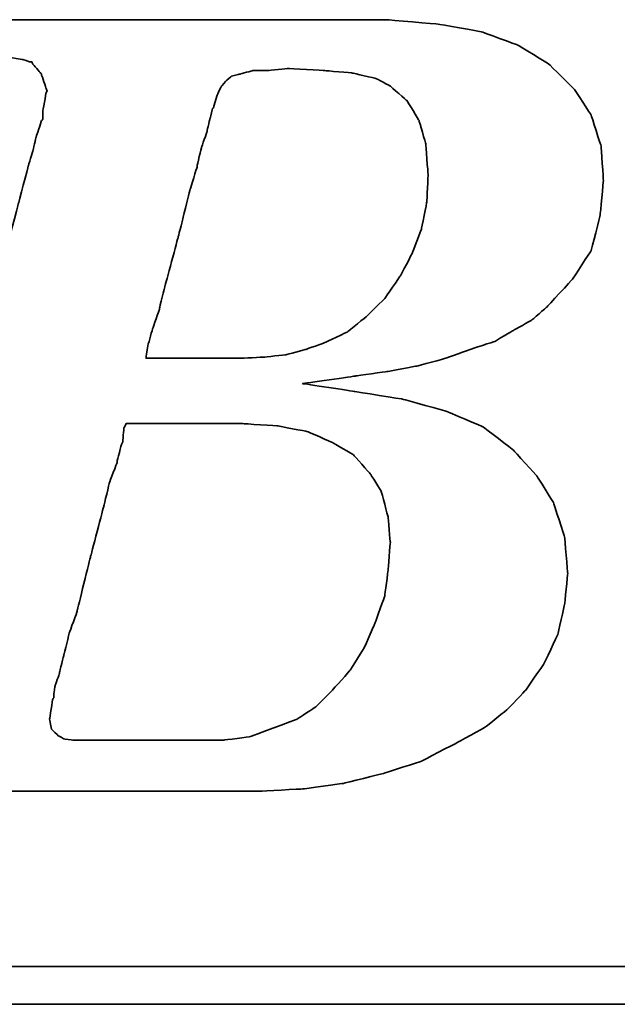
# Model space of a CAD drawing. Header units: millimetres. Extents: x 51 to 427, y -179 to -56.
# Tile 33 of 53: x 297.42 to 299.44, y -143.7 to -140.38. Entities that reach past the tile are written whole.
import ezdxf

# ---------------------------------------------------------------- set-up
doc = ezdxf.new("R2010")
doc.units = ezdxf.units.MM
doc.header["$LTSCALE"] = 0.15
doc.layers.add('DIM', color=4, linetype='CONTINUOUS')
doc.layers.add('layer 1', color=7, linetype='CONTINUOUS')

# ---------------------------------------------------------------- blocks, each defined once
blk = doc.blocks.new('TBI MOTION logo(完整正式版)')
at = {"layer": 'layer 1', "color": 22, "lineweight": 35}
for points, knots in [([(-64.65375, -6.86375), (-64.65375, -6.86375), (-64.84375, -7.29625), (-64.84375, -7.29625), (-64.84375, -7.29625), (-64.84375, -7.29625), (-64.86875, -7.34375), (-64.86875, -7.34375), (-64.86875, -7.34375), (-64.86875, -7.34375), (-64.86875, -7.36875), (-64.86875, -7.36875), (-64.86875, -7.36875), (-64.86875, -7.36875), (-65.15375, -7.65375), (-65.15375, -7.65375), (-65.15375, -7.65375), (-65.15375, -7.65375), (-65.17875, -7.65375), (-65.17875, -7.65375), (-65.17875, -7.65375), (-65.17875, -7.65375), (-65.20375, -7.67875), (-65.20375, -7.67875), (-65.20375, -7.67875), (-65.20375, -7.67875), (-65.58875, -7.87125), (-65.58875, -7.87125), (-65.58875, -7.87125), (-65.58875, -7.87125), (-65.63375, -7.87125), (-65.63375, -7.87125), (-65.63375, -7.87125), (-65.63375, -7.87125), (-65.65875, -7.89375), (-65.65875, -7.89375), (-65.65875, -7.89375), (-65.65875, -7.89375), (-66.09375, -7.94375), (-66.09375, -7.94375), (-66.09375, -7.94375), (-66.09375, -7.94375), (-66.11375, -7.94375), (-66.11375, -7.94375), (-66.11375, -7.94375), (-66.11375, -7.94375), (-66.16375, -7.94375), (-66.16375, -7.94375), (-66.16375, -7.94375), (-66.16375, -7.94375), (-66.30875, -7.94375), (-66.30875, -7.94375), (-66.30875, -7.94375), (-66.30875, -7.94375), (-66.69375, -7.94375), (-66.69375, -7.94375), (-66.69375, -7.94375), (-66.69375, -7.94375), (-67.07375, -7.94375), (-67.07375, -7.94375), (-67.07375, -7.94375), (-67.07375, -7.94375), (-67.12375, -7.94375), (-67.12375, -7.94375), (-67.12375, -7.94375), (-67.12375, -7.94375), (-67.12375, -7.96625), (-67.12375, -7.96625), (-67.12375, -7.96625), (-67.12375, -7.96625), (-67.14875, -7.99125), (-67.14875, -7.99125), (-67.14875, -7.99125), (-67.14875, -7.99125), (-67.24375, -8.34875), (-67.24375, -8.34875), (-67.24375, -8.34875), (-67.24375, -8.34875), (-67.31375, -8.68625), (-67.31375, -8.68625), (-67.31375, -8.68625), (-67.31375, -8.68625), (-67.26875, -8.68625), (-67.26875, -8.68625), (-67.26875, -8.68625), (-67.26875, -8.68625), (-67.07375, -8.68625), (-67.07375, -8.68625), (-67.07375, -8.68625), (-67.07375, -8.68625), (-66.54875, -8.68625), (-66.54875, -8.68625), (-66.54875, -8.68625), (-66.54875, -8.68625), (-65.82625, -8.68625), (-65.82625, -8.68625), (-65.82625, -8.68625), (-65.82625, -8.68625), (-65.01375, -8.68625), (-65.01375, -8.68625), (-65.01375, -8.68625), (-65.01375, -8.68625), (-64.05375, -8.68625), (-64.05375, -8.68625), (-64.05375, -8.68625), (-64.05375, -8.68625), (-62.08375, -8.68625), (-62.08375, -8.68625), (-62.08375, -8.68625), (-62.08375, -8.68625), (-60.06875, -8.68625), (-60.06875, -8.68625), (-60.06875, -8.68625), (-60.06875, -8.68625), (-59.10875, -8.68625), (-59.10875, -8.68625), (-59.10875, -8.68625), (-59.10875, -8.68625), (-58.29375, -8.68625), (-58.29375, -8.68625), (-58.29375, -8.68625), (-58.29375, -8.68625), (-57.57375, -8.68625), (-57.57375, -8.68625), (-57.57375, -8.68625), (-57.57375, -8.68625), (-57.04875, -8.68625), (-57.04875, -8.68625), (-57.04875, -8.68625), (-57.04875, -8.68625), (-56.85375, -8.68625), (-56.85375, -8.68625), (-56.85375, -8.68625), (-56.85375, -8.68625), (-56.70875, -8.68625), (-56.70875, -8.68625), (-56.70875, -8.68625), (-56.70875, -8.68625), (-56.61375, -8.68625), (-56.61375, -8.68625), (-56.61375, -8.68625), (-56.61375, -8.68625), (-56.56875, -8.68625), (-56.56875, -8.68625), (-56.56875, -8.68625), (-56.56875, -8.68625), (-55.65375, -8.63875), (-55.65375, -8.63875), (-55.65375, -8.63875), (-55.65375, -8.63875), (-54.76875, -8.51875), (-54.76875, -8.51875), (-54.76875, -8.51875), (-54.76875, -8.51875), (-53.90375, -8.30375), (-53.90375, -8.30375), (-53.90375, -8.30375), (-53.90375, -8.30375), (-53.08875, -8.03875), (-53.08875, -8.03875), (-53.08875, -8.03875), (-53.08875, -8.03875), (-52.34375, -7.65375), (-52.34375, -7.65375), (-52.34375, -7.65375), (-52.34375, -7.65375), (-51.69875, -7.29625), (-51.69875, -7.29625), (-51.69875, -7.29625), (-51.69875, -7.29625), (-51.21875, -6.91125), (-51.21875, -6.91125), (-51.21875, -6.91125), (-51.21875, -6.91125), (-50.83375, -6.50375), (-50.83375, -6.50375), (-50.83375, -6.50375), (-50.83375, -6.50375), (-50.44875, -5.94875), (-50.44875, -5.94875), (-50.44875, -5.94875), (-50.44875, -5.94875), (-50.13875, -5.30375), (-50.13875, -5.30375), (-50.13875, -5.30375), (-50.13875, -5.30375), (-49.99375, -4.65375), (-49.99375, -4.65375), (-49.99375, -4.65375), (-49.99375, -4.65375), (-49.92375, -3.98375), (-49.92375, -3.98375), (-49.92375, -3.98375), (-49.92375, -3.98375), (-49.99375, -3.19374), (-49.99375, -3.19374), (-49.99375, -3.19374), (-49.99375, -3.19374), (-50.23374, -2.44874), (-50.23374, -2.44874), (-50.23374, -2.44874), (-50.23374, -2.44874), (-50.59375, -1.87374), (-50.59375, -1.87374), (-50.59375, -1.87374), (-50.59375, -1.87374), (-51.09875, -1.31874), (-51.09875, -1.31874), (-51.09875, -1.31874), (-51.09875, -1.31874), (-51.74375, -0.81875), (-51.74375, -0.81875), (-51.74375, -0.81875), (-51.74375, -0.81875), (-52.53875, -0.48125), (-52.53875, -0.48125), (-52.53875, -0.48125), (-52.53875, -0.48125), (-53.47375, -0.21875), (-53.47375, -0.21875), (-53.47375, -0.21875), (-53.47375, -0.21875), (-54.52875, -0.04874), (-54.52875, -0.04874), (-54.52875, -0.04874), (-54.52875, -0.04874), (-55.65375, 0.12125), (-55.65375, 0.12125), (-55.65375, 0.12125), (-55.65375, 0.12125), (-54.50375, 0.28624), (-54.50375, 0.28624), (-54.50375, 0.28624), (-54.50375, 0.28624), (-53.83375, 0.38124), (-53.83375, 0.38124), (-53.83375, 0.38124), (-53.83375, 0.38124), (-53.18375, 0.50125), (-53.18375, 0.50125), (-53.18375, 0.50125), (-53.18375, 0.50125), (-52.55875, 0.66874), (-52.55875, 0.66874), (-52.55875, 0.66874), (-52.55875, 0.66874), (-52.03375, 0.86124), (-52.03375, 0.86124), (-52.03375, 0.86124), (-52.03375, 0.86124), (-51.50374, 1.03124), (-51.50374, 1.03124), (-51.50374, 1.03124), (-51.50374, 1.03124), (-51.09875, 1.27125), (-51.09875, 1.27125), (-51.09875, 1.27125), (-51.09875, 1.27125), (-50.71375, 1.48624), (-50.71375, 1.48624), (-50.71375, 1.48624), (-50.71375, 1.48624), (-50.37625, 1.77625), (-50.37625, 1.77625), (-50.37625, 1.77625), (-50.37625, 1.77625), (-49.82375, 2.37625), (-49.82375, 2.37625), (-49.82375, 2.37625), (-49.82375, 2.37625), (-49.41875, 2.99625), (-49.41875, 2.99625), (-49.41875, 2.99625), (-49.41875, 2.99625), (-49.22375, 3.76625), (-49.22375, 3.76625), (-49.22375, 3.76625), (-49.22375, 3.76625), (-49.15375, 4.50874), (-49.15375, 4.50874), (-49.15375, 4.50874), (-49.15375, 4.50874), (-49.20375, 5.25125), (-49.20375, 5.25125), (-49.20375, 5.25125), (-49.20375, 5.25125), (-49.41875, 5.92625), (-49.41875, 5.92625), (-49.41875, 5.92625), (-49.41875, 5.92625), (-49.77875, 6.47625), (-49.77875, 6.47625), (-49.77875, 6.47625), (-49.77875, 6.47625), (-50.33125, 7.02624), (-50.33125, 7.02624), (-50.33125, 7.02624), (-50.33125, 7.02624), (-51.00125, 7.43625), (-51.00125, 7.43625), (-51.00125, 7.43625), (-51.00125, 7.43625), (-51.79375, 7.72625), (-51.79375, 7.72625), (-51.79375, 7.72625), (-51.79375, 7.72625), (-52.72875, 7.89124), (-52.72875, 7.89124), (-52.72875, 7.89124), (-52.72875, 7.89124), (-53.83375, 7.98625), (-53.83375, 7.98625), (-53.83375, 7.98625), (-53.83375, 7.98625), (-53.92875, 7.98625), (-53.92875, 7.98625), (-53.92875, 7.98625), (-53.92875, 7.98625), (-54.26375, 7.98625), (-54.26375, 7.98625), (-54.26375, 7.98625), (-54.26375, 7.98625), (-54.74375, 7.98625), (-54.74375, 7.98625), (-54.74375, 7.98625), (-54.74375, 7.98625), (-55.36875, 7.98625), (-55.36875, 7.98625), (-55.36875, 7.98625), (-55.36875, 7.98625), (-56.13375, 7.98625), (-56.13375, 7.98625), (-56.13375, 7.98625), (-56.13375, 7.98625), (-56.94875, 7.98625), (-56.94875, 7.98625), (-56.94875, 7.98625), (-56.94875, 7.98625), (-58.77625, 7.98625), (-58.77625, 7.98625), (-58.77625, 7.98625), (-58.77625, 7.98625), (-60.59875, 7.98625), (-60.59875, 7.98625), (-60.59875, 7.98625), (-60.59875, 7.98625), (-61.41375, 7.98625), (-61.41375, 7.98625), (-61.41375, 7.98625), (-61.41375, 7.98625), (-62.17875, 7.98625), (-62.17875, 7.98625), (-62.17875, 7.98625), (-62.17875, 7.98625), (-62.80375, 7.98625), (-62.80375, 7.98625), (-62.80375, 7.98625), (-62.80375, 7.98625), (-63.30625, 7.98625), (-63.30625, 7.98625), (-63.30625, 7.98625), (-63.30625, 7.98625), (-63.57375, 7.98625), (-63.57375, 7.98625), (-63.57375, 7.98625), (-63.57375, 7.98625), (-63.57375, 7.96375), (-63.57375, 7.96375), (-63.57375, 7.96375), (-63.57375, 7.96375), (-63.59875, 7.94125), (-63.59875, 7.94125), (-63.59875, 7.94125), (-63.59875, 7.94125), (-63.69375, 7.55625), (-63.69375, 7.55625), (-63.69375, 7.55625), (-63.69375, 7.55625), (-63.76375, 7.24624), (-63.76375, 7.24624), (-63.76375, 7.24624), (-63.76375, 7.24624), (-63.23875, 7.24624), (-63.23875, 7.24624), (-63.23875, 7.24624), (-63.23875, 7.24624), (-62.75875, 7.24624), (-62.75875, 7.24624), (-62.75875, 7.24624), (-62.75875, 7.24624), (-62.61125, 7.24624), (-62.61125, 7.24624), (-62.61125, 7.24624), (-62.61125, 7.24624), (-62.56625, 7.24624), (-62.56625, 7.24624), (-62.56625, 7.24624), (-62.56625, 7.24624), (-62.22875, 7.24624), (-62.22875, 7.24624), (-62.22875, 7.24624), (-62.22875, 7.24624), (-62.20375, 7.24624), (-62.20375, 7.24624), (-62.20375, 7.24624), (-62.20375, 7.24624), (-62.17875, 7.21875), (-62.17875, 7.21875), (-62.17875, 7.21875), (-62.17875, 7.21875), (-61.96375, 7.17125), (-61.96375, 7.17125), (-61.96375, 7.17125), (-61.96375, 7.17125), (-61.72375, 7.12624), (-61.72375, 7.12624), (-61.72375, 7.12624), (-61.72375, 7.12624), (-61.70375, 7.12624), (-61.70375, 7.12624), (-61.70375, 7.12624), (-61.70375, 7.12624), (-61.55875, 7.07624), (-61.55875, 7.07624), (-61.55875, 7.07624), (-61.55875, 7.07624), (-61.50875, 7.07624), (-61.50875, 7.07624), (-61.50875, 7.07624), (-61.50875, 7.07624), (-61.48375, 7.02624), (-61.48375, 7.02624), (-61.48375, 7.02624), (-61.48375, 7.02624), (-61.31875, 6.83375), (-61.31875, 6.83375), (-61.31875, 6.83375), (-61.31875, 6.83375), (-61.29375, 6.81125), (-61.29375, 6.81125), (-61.29375, 6.81125), (-61.29375, 6.81125), (-61.29375, 6.78625), (-61.29375, 6.78625), (-61.29375, 6.78625), (-61.29375, 6.78625), (-61.19875, 6.50124), (-61.19875, 6.50124), (-61.19875, 6.50124), (-61.19875, 6.50124), (-61.17375, 6.45124), (-61.17375, 6.45124), (-61.17375, 6.45124), (-61.17375, 6.45124), (-61.19875, 6.40625), (-61.19875, 6.40625), (-61.19875, 6.40625), (-61.19875, 6.40625), (-61.26875, 5.99624), (-61.26875, 5.99624), (-61.26875, 5.99624), (-61.26875, 5.99624), (-61.26875, 5.85125), (-61.26875, 5.85125), (-61.26875, 5.85125), (-61.26875, 5.85125), (-61.26875, 5.82625), (-61.26875, 5.82625), (-61.26875, 5.82625), (-61.26875, 5.82625), (-61.29375, 5.80625), (-61.29375, 5.80625), (-61.29375, 5.80625), (-61.29375, 5.80625), (-61.34125, 5.66125), (-61.34125, 5.66125), (-61.34125, 5.66125), (-61.34125, 5.66125), (-61.41375, 5.44625), (-61.41375, 5.44625), (-61.41375, 5.44625), (-61.41375, 5.44625), (-61.48375, 5.15625), (-61.48375, 5.15625), (-61.48375, 5.15625), (-61.48375, 5.15625), (-61.58375, 4.82124), (-61.58375, 4.82124), (-61.58375, 4.82124), (-61.58375, 4.82124), (-61.79875, 4.00375), (-61.79875, 4.00375), (-61.79875, 4.00375), (-61.79875, 4.00375), (-62.05875, 2.99625), (-62.05875, 2.99625), (-62.05875, 2.99625), (-62.05875, 2.99625), (-62.34875, 1.91625), (-62.34875, 1.91625), (-62.34875, 1.91625), (-62.34875, 1.91625), (-62.97375, -0.41124), (-62.97375, -0.41124), (-62.97375, -0.41124), (-62.97375, -0.41124), (-63.59875, -2.75875), (-63.59875, -2.75875), (-63.59875, -2.75875), (-63.59875, -2.75875), (-63.88375, -3.86374), (-63.88375, -3.86374), (-63.88375, -3.86374), (-63.88375, -3.86374), (-64.14875, -4.82374), (-64.14875, -4.82374), (-64.14875, -4.82374), (-64.14875, -4.82374), (-64.36375, -5.64125), (-64.36375, -5.64125), (-64.36375, -5.64125), (-64.36375, -5.64125), (-64.43625, -5.97625), (-64.43625, -5.97625), (-64.43625, -5.97625), (-64.43625, -5.97625), (-64.50875, -6.28625), (-64.50875, -6.28625), (-64.50875, -6.28625), (-64.50875, -6.28625), (-64.50875, -6.30875), (-64.50875, -6.30875), (-64.50875, -6.30875), (-64.50875, -6.30875), (-64.57875, -6.50375), (-64.57875, -6.50375), (-64.57875, -6.50375), (-64.57875, -6.50375), (-64.62875, -6.69625), (-64.62875, -6.69625), (-64.62875, -6.69625), (-64.62875, -6.69625), (-64.62875, -6.76875), (-64.62875, -6.76875), (-64.62875, -6.76875), (-64.62875, -6.76875), (-64.62875, -6.81375), (-64.62875, -6.81375), (-64.62875, -6.81375), (-64.62875, -6.81375), (-64.62875, -6.83875), (-64.62875, -6.83875), (-64.62875, -6.83875), (-64.62875, -6.83875), (-64.65375, -6.86375), (-64.65375, -6.86375)], [0, 0, 0, 0, 0.00719424, 0.00719424, 0.00719424, 0.00719425, 0.01438849, 0.01438849, 0.01438849, 0.0143885, 0.02158273, 0.02158273, 0.02158273, 0.02158274, 0.02877698, 0.02877698, 0.02877698, 0.02877699, 0.03597122, 0.03597122, 0.03597122, 0.03597123, 0.04316547, 0.04316547, 0.04316547, 0.04316548, 0.05035971, 0.05035971, 0.05035971, 0.05035972, 0.05755396, 0.05755396, 0.05755396, 0.05755397, 0.0647482, 0.0647482, 0.0647482, 0.06474821, 0.07194245, 0.07194245, 0.07194245, 0.07194246, 0.07913669, 0.07913669, 0.07913669, 0.0791367, 0.08633094, 0.08633094, 0.08633094, 0.08633095, 0.09352518, 0.09352518, 0.09352518, 0.09352519, 0.10071942, 0.10071942, 0.10071942, 0.10071943, 0.10791367, 0.10791367, 0.10791367, 0.10791368, 0.11510791, 0.11510791, 0.11510791, 0.11510792, 0.12230216, 0.12230216, 0.12230216, 0.12230217, 0.1294964, 0.1294964, 0.1294964, 0.12949641, 0.13669065, 0.13669065, 0.13669065, 0.13669066, 0.14388489, 0.14388489, 0.14388489, 0.1438849, 0.15107914, 0.15107914, 0.15107914, 0.15107915, 0.15827338, 0.15827338, 0.15827338, 0.15827339, 0.16546763, 0.16546763, 0.16546763, 0.16546764, 0.17266187, 0.17266187, 0.17266187, 0.17266188, 0.17985612, 0.17985612, 0.17985612, 0.17985613, 0.18705036, 0.18705036, 0.18705036, 0.18705037, 0.1942446, 0.1942446, 0.1942446, 0.19424461, 0.20143885, 0.20143885, 0.20143885, 0.20143886, 0.20863309, 0.20863309, 0.20863309, 0.2086331, 0.21582734, 0.21582734, 0.21582734, 0.21582735, 0.22302158, 0.22302158, 0.22302158, 0.22302159, 0.23021583, 0.23021583, 0.23021583, 0.23021584, 0.23741007, 0.23741007, 0.23741007, 0.23741008, 0.24460432, 0.24460432, 0.24460432, 0.24460433, 0.25179856, 0.25179856, 0.25179856, 0.25179857, 0.25899281, 0.25899281, 0.25899281, 0.25899282, 0.26618705, 0.26618705, 0.26618705, 0.26618706, 0.27338129, 0.27338129, 0.27338129, 0.2733813, 0.28057554, 0.28057554, 0.28057554, 0.28057555, 0.28776978, 0.28776978, 0.28776978, 0.28776979, 0.29496403, 0.29496403, 0.29496403, 0.29496404, 0.30215827, 0.30215827, 0.30215827, 0.30215828, 0.30935252, 0.30935252, 0.30935252, 0.30935253, 0.31654676, 0.31654676, 0.31654676, 0.31654677, 0.32374101, 0.32374101, 0.32374101, 0.32374102, 0.33093525, 0.33093525, 0.33093525, 0.33093526, 0.3381295, 0.3381295, 0.3381295, 0.33812951, 0.34532374, 0.34532374, 0.34532374, 0.34532375, 0.35251799, 0.35251799, 0.35251799, 0.352518, 0.35971223, 0.35971223, 0.35971223, 0.35971224, 0.36690647, 0.36690647, 0.36690647, 0.36690648, 0.37410072, 0.37410072, 0.37410072, 0.37410073, 0.38129496, 0.38129496, 0.38129496, 0.38129497, 0.38848921, 0.38848921, 0.38848921, 0.38848922, 0.39568345, 0.39568345, 0.39568345, 0.39568346, 0.4028777, 0.4028777, 0.4028777, 0.40287771, 0.41007194, 0.41007194, 0.41007194, 0.41007195, 0.41726619, 0.41726619, 0.41726619, 0.4172662, 0.42446043, 0.42446043, 0.42446043, 0.42446044, 0.43165468, 0.43165468, 0.43165468, 0.43165469, 0.43884892, 0.43884892, 0.43884892, 0.43884893, 0.44604317, 0.44604317, 0.44604317, 0.44604318, 0.45323741, 0.45323741, 0.45323741, 0.45323742, 0.46043165, 0.46043165, 0.46043165, 0.46043166, 0.4676259, 0.4676259, 0.4676259, 0.46762591, 0.47482014, 0.47482014, 0.47482014, 0.47482015, 0.48201439, 0.48201439, 0.48201439, 0.4820144, 0.48920863, 0.48920863, 0.48920863, 0.48920864, 0.49640288, 0.49640288, 0.49640288, 0.49640289, 0.50359712, 0.50359712, 0.50359712, 0.50359713, 0.51079137, 0.51079137, 0.51079137, 0.51079138, 0.51798561, 0.51798561, 0.51798561, 0.51798562, 0.52517986, 0.52517986, 0.52517986, 0.52517987, 0.5323741, 0.5323741, 0.5323741, 0.53237411, 0.53956835, 0.53956835, 0.53956835, 0.53956836, 0.54676259, 0.54676259, 0.54676259, 0.5467626, 0.55395683, 0.55395683, 0.55395683, 0.55395684, 0.56115108, 0.56115108, 0.56115108, 0.56115109, 0.56834532, 0.56834532, 0.56834532, 0.56834533, 0.57553957, 0.57553957, 0.57553957, 0.57553958, 0.58273381, 0.58273381, 0.58273381, 0.58273382, 0.58992806, 0.58992806, 0.58992806, 0.58992807, 0.5971223, 0.5971223, 0.5971223, 0.59712231, 0.60431655, 0.60431655, 0.60431655, 0.60431656, 0.61151079, 0.61151079, 0.61151079, 0.6115108, 0.61870504, 0.61870504, 0.61870504, 0.61870505, 0.62589928, 0.62589928, 0.62589928, 0.62589929, 0.63309353, 0.63309353, 0.63309353, 0.63309354, 0.64028777, 0.64028777, 0.64028777, 0.64028778, 0.64748201, 0.64748201, 0.64748201, 0.64748202, 0.65467626, 0.65467626, 0.65467626, 0.65467627, 0.6618705, 0.6618705, 0.6618705, 0.66187051, 0.66906475, 0.66906475, 0.66906475, 0.66906476, 0.67625899, 0.67625899, 0.67625899, 0.676259, 0.68345324, 0.68345324, 0.68345324, 0.68345325, 0.69064748, 0.69064748, 0.69064748, 0.69064749, 0.69784173, 0.69784173, 0.69784173, 0.69784174, 0.70503597, 0.70503597, 0.70503597, 0.70503598, 0.71223022, 0.71223022, 0.71223022, 0.71223023, 0.71942446, 0.71942446, 0.71942446, 0.71942447, 0.72661871, 0.72661871, 0.72661871, 0.72661872, 0.73381295, 0.73381295, 0.73381295, 0.73381296, 0.74100719, 0.74100719, 0.74100719, 0.7410072, 0.74820144, 0.74820144, 0.74820144, 0.74820145, 0.75539568, 0.75539568, 0.75539568, 0.75539569, 0.76258993, 0.76258993, 0.76258993, 0.76258994, 0.76978417, 0.76978417, 0.76978417, 0.76978418, 0.77697842, 0.77697842, 0.77697842, 0.77697843, 0.78417266, 0.78417266, 0.78417266, 0.78417267, 0.79136691, 0.79136691, 0.79136691, 0.79136692, 0.79856115, 0.79856115, 0.79856115, 0.79856116, 0.8057554, 0.8057554, 0.8057554, 0.80575541, 0.81294964, 0.81294964, 0.81294964, 0.81294965, 0.82014388, 0.82014388, 0.82014388, 0.82014389, 0.82733813, 0.82733813, 0.82733813, 0.82733814, 0.83453237, 0.83453237, 0.83453237, 0.83453238, 0.84172662, 0.84172662, 0.84172662, 0.84172663, 0.84892086, 0.84892086, 0.84892086, 0.84892087, 0.85611511, 0.85611511, 0.85611511, 0.85611512, 0.86330935, 0.86330935, 0.86330935, 0.86330936, 0.8705036, 0.8705036, 0.8705036, 0.87050361, 0.87769784, 0.87769784, 0.87769784, 0.87769785, 0.88489209, 0.88489209, 0.88489209, 0.8848921, 0.89208633, 0.89208633, 0.89208633, 0.89208634, 0.89928058, 0.89928058, 0.89928058, 0.89928059, 0.90647482, 0.90647482, 0.90647482, 0.90647483, 0.91366906, 0.91366906, 0.91366906, 0.91366907, 0.92086331, 0.92086331, 0.92086331, 0.92086332, 0.92805755, 0.92805755, 0.92805755, 0.92805756, 0.9352518, 0.9352518, 0.9352518, 0.93525181, 0.94244604, 0.94244604, 0.94244604, 0.94244605, 0.94964029, 0.94964029, 0.94964029, 0.9496403, 0.95683453, 0.95683453, 0.95683453, 0.95683454, 0.96402878, 0.96402878, 0.96402878, 0.96402879, 0.97122302, 0.97122302, 0.97122302, 0.97122303, 0.97841727, 0.97841727, 0.97841727, 0.97841728, 0.98561151, 0.98561151, 0.98561151, 0.98561152, 0.99280576, 0.99280576, 0.99280576, 0.99280577, 1, 1, 1, 1]), ([(-57.50375, 6.35625), (-57.50375, 6.35625), (-57.57375, 6.11625), (-57.57375, 6.11625), (-57.57375, 6.11625), (-57.57375, 6.11625), (-57.57375, 6.09125), (-57.57375, 6.09125), (-57.57375, 6.09125), (-57.57375, 6.09125), (-57.59875, 6.06625), (-57.59875, 6.06625), (-57.59875, 6.06625), (-57.59875, 6.06625), (-57.64875, 5.87625), (-57.64875, 5.87625), (-57.64875, 5.87625), (-57.64875, 5.87625), (-57.71875, 5.58875), (-57.71875, 5.58875), (-57.71875, 5.58875), (-57.71875, 5.58875), (-57.71875, 5.56625), (-57.71875, 5.56625), (-57.71875, 5.56625), (-57.71875, 5.56625), (-57.83875, 5.23125), (-57.83875, 5.23125), (-57.83875, 5.23125), (-57.83875, 5.23125), (-57.93625, 4.82124), (-57.93625, 4.82124), (-57.93625, 4.82124), (-57.93625, 4.82124), (-57.93625, 4.79624), (-57.93625, 4.79624), (-57.93625, 4.79624), (-57.93625, 4.79624), (-58.07875, 4.34125), (-58.07875, 4.34125), (-58.07875, 4.34125), (-58.07875, 4.34125), (-58.34375, 3.28625), (-58.34375, 3.28625), (-58.34375, 3.28625), (-58.34375, 3.28625), (-58.62875, 2.23124), (-58.62875, 2.23124), (-58.62875, 2.23124), (-58.62875, 2.23124), (-58.74875, 1.75125), (-58.74875, 1.75125), (-58.74875, 1.75125), (-58.74875, 1.75125), (-58.74875, 1.72625), (-58.74875, 1.72625), (-58.74875, 1.72625), (-58.74875, 1.72625), (-58.89375, 1.31625), (-58.89375, 1.31625), (-58.89375, 1.31625), (-58.89375, 1.31625), (-58.98875, 0.98124), (-58.98875, 0.98124), (-58.98875, 0.98124), (-58.98875, 0.98124), (-59.03875, 0.71625), (-59.03875, 0.71625), (-59.03875, 0.71625), (-59.03875, 0.71625), (-59.03875, 0.66874), (-59.03875, 0.66874), (-59.03875, 0.66874), (-59.03875, 0.66874), (-58.91875, 0.66874), (-58.91875, 0.66874), (-58.91875, 0.66874), (-58.91875, 0.66874), (-58.53375, 0.66874), (-58.53375, 0.66874), (-58.53375, 0.66874), (-58.53375, 0.66874), (-58.10375, 0.66874), (-58.10375, 0.66874), (-58.10375, 0.66874), (-58.10375, 0.66874), (-57.66875, 0.66874), (-57.66875, 0.66874), (-57.66875, 0.66874), (-57.66875, 0.66874), (-57.33375, 0.66874), (-57.33375, 0.66874), (-57.33375, 0.66874), (-57.33375, 0.66874), (-57.09375, 0.66874), (-57.09375, 0.66874), (-57.09375, 0.66874), (-57.09375, 0.66874), (-56.99875, 0.66874), (-56.99875, 0.66874), (-56.99875, 0.66874), (-56.99875, 0.66874), (-56.49375, 0.69374), (-56.49375, 0.69374), (-56.49375, 0.69374), (-56.49375, 0.69374), (-56.01375, 0.74374), (-56.01375, 0.74374), (-56.01375, 0.74374), (-56.01375, 0.74374), (-55.58375, 0.86124), (-55.58375, 0.86124), (-55.58375, 0.86124), (-55.58375, 0.86124), (-55.17375, 1.00624), (-55.17375, 1.00624), (-55.17375, 1.00624), (-55.17375, 1.00624), (-54.67375, 1.24625), (-54.67375, 1.24625), (-54.67375, 1.24625), (-54.67375, 1.24625), (-54.26375, 1.58124), (-54.26375, 1.58124), (-54.26375, 1.58124), (-54.26375, 1.58124), (-53.87875, 1.96374), (-53.87875, 1.96374), (-53.87875, 1.96374), (-53.87875, 1.96374), (-53.54375, 2.44625), (-53.54375, 2.44625), (-53.54375, 2.44625), (-53.54375, 2.44625), (-53.27875, 2.95125), (-53.27875, 2.95125), (-53.27875, 2.95125), (-53.27875, 2.95125), (-53.08875, 3.45124), (-53.08875, 3.45124), (-53.08875, 3.45124), (-53.08875, 3.45124), (-52.96875, 4.05124), (-52.96875, 4.05124), (-52.96875, 4.05124), (-52.96875, 4.05124), (-52.94375, 4.65125), (-52.94375, 4.65125), (-52.94375, 4.65125), (-52.94375, 4.65125), (-52.99375, 5.30125), (-52.99375, 5.30125), (-52.99375, 5.30125), (-52.99375, 5.30125), (-53.13875, 5.80625), (-53.13875, 5.80625), (-53.13875, 5.80625), (-53.13875, 5.80625), (-53.39875, 6.23625), (-53.39875, 6.23625), (-53.39875, 6.23625), (-53.39875, 6.23625), (-53.75875, 6.54875), (-53.75875, 6.54875), (-53.75875, 6.54875), (-53.75875, 6.54875), (-54.07375, 6.71625), (-54.07375, 6.71625), (-54.07375, 6.71625), (-54.07375, 6.71625), (-54.57375, 6.83375), (-54.57375, 6.83375), (-54.57375, 6.83375), (-54.57375, 6.83375), (-55.17375, 6.88625), (-55.17375, 6.88625), (-55.17375, 6.88625), (-55.17375, 6.88625), (-55.96875, 6.93125), (-55.96875, 6.93125), (-55.96875, 6.93125), (-55.96875, 6.93125), (-56.39875, 6.88625), (-56.39875, 6.88625), (-56.39875, 6.88625), (-56.39875, 6.88625), (-56.42125, 6.88625), (-56.42125, 6.88625), (-56.42125, 6.88625), (-56.42125, 6.88625), (-56.73375, 6.88625), (-56.73375, 6.88625), (-56.73375, 6.88625), (-56.73375, 6.88625), (-56.99875, 6.81125), (-56.99875, 6.81125), (-56.99875, 6.81125), (-56.99875, 6.81125), (-57.02375, 6.81125), (-57.02375, 6.81125), (-57.02375, 6.81125), (-57.02375, 6.81125), (-57.18875, 6.76625), (-57.18875, 6.76625), (-57.18875, 6.76625), (-57.18875, 6.76625), (-57.30875, 6.66625), (-57.30875, 6.66625), (-57.30875, 6.66625), (-57.30875, 6.66625), (-57.40875, 6.54875), (-57.40875, 6.54875), (-57.40875, 6.54875), (-57.40875, 6.54875), (-57.50375, 6.35625), (-57.50375, 6.35625)], [0, 0, 0, 0, 0.01851852, 0.01851852, 0.01851852, 0.01851853, 0.03703704, 0.03703704, 0.03703704, 0.03703705, 0.05555556, 0.05555556, 0.05555556, 0.05555557, 0.07407407, 0.07407407, 0.07407407, 0.07407408, 0.09259259, 0.09259259, 0.09259259, 0.0925926, 0.11111111, 0.11111111, 0.11111111, 0.11111112, 0.12962963, 0.12962963, 0.12962963, 0.12962964, 0.14814815, 0.14814815, 0.14814815, 0.14814816, 0.16666667, 0.16666667, 0.16666667, 0.16666668, 0.18518519, 0.18518519, 0.18518519, 0.1851852, 0.2037037, 0.2037037, 0.2037037, 0.20370371, 0.22222222, 0.22222222, 0.22222222, 0.22222223, 0.24074074, 0.24074074, 0.24074074, 0.24074075, 0.25925926, 0.25925926, 0.25925926, 0.25925927, 0.27777778, 0.27777778, 0.27777778, 0.27777779, 0.2962963, 0.2962963, 0.2962963, 0.29629631, 0.31481481, 0.31481481, 0.31481481, 0.31481482, 0.33333333, 0.33333333, 0.33333333, 0.33333334, 0.35185185, 0.35185185, 0.35185185, 0.35185186, 0.37037037, 0.37037037, 0.37037037, 0.37037038, 0.38888889, 0.38888889, 0.38888889, 0.3888889, 0.40740741, 0.40740741, 0.40740741, 0.40740742, 0.42592593, 0.42592593, 0.42592593, 0.42592594, 0.44444444, 0.44444444, 0.44444444, 0.44444445, 0.46296296, 0.46296296, 0.46296296, 0.46296297, 0.48148148, 0.48148148, 0.48148148, 0.48148149, 0.5, 0.5, 0.5, 0.50000001, 0.51851852, 0.51851852, 0.51851852, 0.51851853, 0.53703704, 0.53703704, 0.53703704, 0.53703705, 0.55555556, 0.55555556, 0.55555556, 0.55555557, 0.57407407, 0.57407407, 0.57407407, 0.57407408, 0.59259259, 0.59259259, 0.59259259, 0.5925926, 0.61111111, 0.61111111, 0.61111111, 0.61111112, 0.62962963, 0.62962963, 0.62962963, 0.62962964, 0.64814815, 0.64814815, 0.64814815, 0.64814816, 0.66666667, 0.66666667, 0.66666667, 0.66666668, 0.68518519, 0.68518519, 0.68518519, 0.6851852, 0.7037037, 0.7037037, 0.7037037, 0.70370371, 0.72222222, 0.72222222, 0.72222222, 0.72222223, 0.74074074, 0.74074074, 0.74074074, 0.74074075, 0.75925926, 0.75925926, 0.75925926, 0.75925927, 0.77777778, 0.77777778, 0.77777778, 0.77777779, 0.7962963, 0.7962963, 0.7962963, 0.79629631, 0.81481481, 0.81481481, 0.81481481, 0.81481482, 0.83333333, 0.83333333, 0.83333333, 0.83333334, 0.85185185, 0.85185185, 0.85185185, 0.85185186, 0.87037037, 0.87037037, 0.87037037, 0.87037038, 0.88888889, 0.88888889, 0.88888889, 0.8888889, 0.90740741, 0.90740741, 0.90740741, 0.90740742, 0.92592593, 0.92592593, 0.92592593, 0.92592594, 0.94444444, 0.94444444, 0.94444444, 0.94444445, 0.96296296, 0.96296296, 0.96296296, 0.96296297, 0.98148148, 0.98148148, 0.98148148, 0.98148149, 1, 1, 1, 1]), ([(-61.03125, -6.57375), (-61.03125, -6.57375), (-61.03125, -6.67125), (-61.03125, -6.67125), (-61.03125, -6.67125), (-61.03125, -6.67125), (-61.05375, -6.69625), (-61.05375, -6.69625), (-61.05375, -6.69625), (-61.05375, -6.69625), (-61.12375, -7.12875), (-61.12375, -7.12875), (-61.12375, -7.12875), (-61.12375, -7.12875), (-61.07875, -7.34375), (-61.07875, -7.34375), (-61.07875, -7.34375), (-61.07875, -7.34375), (-60.93375, -7.48875), (-60.93375, -7.48875), (-60.93375, -7.48875), (-60.93375, -7.48875), (-60.81375, -7.55625), (-60.81375, -7.55625), (-60.81375, -7.55625), (-60.81375, -7.55625), (-60.62375, -7.58375), (-60.62375, -7.58375), (-60.62375, -7.58375), (-60.62375, -7.58375), (-60.30875, -7.58375), (-60.30875, -7.58375), (-60.30875, -7.58375), (-60.30875, -7.58375), (-59.97375, -7.58375), (-59.97375, -7.58375), (-59.97375, -7.58375), (-59.97375, -7.58375), (-59.87875, -7.58375), (-59.87875, -7.58375), (-59.87875, -7.58375), (-59.87875, -7.58375), (-59.63625, -7.58375), (-59.63625, -7.58375), (-59.63625, -7.58375), (-59.63625, -7.58375), (-58.96875, -7.58375), (-58.96875, -7.58375), (-58.96875, -7.58375), (-58.96875, -7.58375), (-58.29375, -7.58375), (-58.29375, -7.58375), (-58.29375, -7.58375), (-58.29375, -7.58375), (-58.05375, -7.58375), (-58.05375, -7.58375), (-58.05375, -7.58375), (-58.05375, -7.58375), (-57.98375, -7.58375), (-57.98375, -7.58375), (-57.98375, -7.58375), (-57.98375, -7.58375), (-57.35875, -7.58375), (-57.35875, -7.58375), (-57.35875, -7.58375), (-57.35875, -7.58375), (-56.78375, -7.50875), (-56.78375, -7.50875), (-56.78375, -7.50875), (-56.78375, -7.50875), (-56.27875, -7.31875), (-56.27875, -7.31875), (-56.27875, -7.31875), (-56.27875, -7.31875), (-55.77375, -7.12875), (-55.77375, -7.12875), (-55.77375, -7.12875), (-55.77375, -7.12875), (-55.36875, -6.86375), (-55.36875, -6.86375), (-55.36875, -6.86375), (-55.36875, -6.86375), (-55.00875, -6.50375), (-55.00875, -6.50375), (-55.00875, -6.50375), (-55.00875, -6.50375), (-54.62375, -6.06875), (-54.62375, -6.06875), (-54.62375, -6.06875), (-54.62375, -6.06875), (-54.31375, -5.56875), (-54.31375, -5.56875), (-54.31375, -5.56875), (-54.31375, -5.56875), (-54.07375, -5.01625), (-54.07375, -5.01625), (-54.07375, -5.01625), (-54.07375, -5.01625), (-53.87875, -4.46374), (-53.87875, -4.46374), (-53.87875, -4.46374), (-53.87875, -4.46374), (-53.80875, -3.91375), (-53.80875, -3.91375), (-53.80875, -3.91375), (-53.80875, -3.91375), (-53.75875, -3.31375), (-53.75875, -3.31375), (-53.75875, -3.31375), (-53.75875, -3.31375), (-53.80875, -2.75875), (-53.80875, -2.75875), (-53.80875, -2.75875), (-53.80875, -2.75875), (-53.95375, -2.20875), (-53.95375, -2.20875), (-53.95375, -2.20875), (-53.95375, -2.20875), (-54.19375, -1.82625), (-54.19375, -1.82625), (-54.19375, -1.82625), (-54.19375, -1.82625), (-54.55375, -1.41875), (-54.55375, -1.41875), (-54.55375, -1.41875), (-54.55375, -1.41875), (-55.00875, -1.15125), (-55.00875, -1.15125), (-55.00875, -1.15125), (-55.00875, -1.15125), (-55.56125, -0.91375), (-55.56125, -0.91375), (-55.56125, -0.91375), (-55.56125, -0.91375), (-56.18125, -0.79375), (-56.18125, -0.79375), (-56.18125, -0.79375), (-56.18125, -0.79375), (-56.94875, -0.74374), (-56.94875, -0.74374), (-56.94875, -0.74374), (-56.94875, -0.74374), (-56.99875, -0.74374), (-56.99875, -0.74374), (-56.99875, -0.74374), (-56.99875, -0.74374), (-57.09375, -0.74374), (-57.09375, -0.74374), (-57.09375, -0.74374), (-57.09375, -0.74374), (-57.38375, -0.74374), (-57.38375, -0.74374), (-57.38375, -0.74374), (-57.38375, -0.74374), (-57.76875, -0.74374), (-57.76875, -0.74374), (-57.76875, -0.74374), (-57.76875, -0.74374), (-58.24625, -0.74374), (-58.24625, -0.74374), (-58.24625, -0.74374), (-58.24625, -0.74374), (-58.72875, -0.74374), (-58.72875, -0.74374), (-58.72875, -0.74374), (-58.72875, -0.74374), (-59.20875, -0.74374), (-59.20875, -0.74374), (-59.20875, -0.74374), (-59.20875, -0.74374), (-59.46875, -0.74374), (-59.46875, -0.74374), (-59.46875, -0.74374), (-59.46875, -0.74374), (-59.51625, -0.83875), (-59.51625, -0.83875), (-59.51625, -0.83875), (-59.51625, -0.83875), (-59.54375, -1.15125), (-59.54375, -1.15125), (-59.54375, -1.15125), (-59.54375, -1.15125), (-59.56375, -1.17874), (-59.56375, -1.17874), (-59.56375, -1.17874), (-59.56375, -1.17874), (-59.66375, -1.55875), (-59.66375, -1.55875), (-59.66375, -1.55875), (-59.66375, -1.55875), (-59.66375, -1.58375), (-59.66375, -1.58375), (-59.66375, -1.58375), (-59.66375, -1.58375), (-59.82875, -2.01874), (-59.82875, -2.01874), (-59.82875, -2.01874), (-59.82875, -2.01874), (-59.94875, -2.52125), (-59.94875, -2.52125), (-59.94875, -2.52125), (-59.94875, -2.52125), (-60.23875, -3.62375), (-60.23875, -3.62375), (-60.23875, -3.62375), (-60.23875, -3.62375), (-60.52375, -4.77624), (-60.52375, -4.77624), (-60.52375, -4.77624), (-60.52375, -4.77624), (-60.52375, -4.79874), (-60.52375, -4.79874), (-60.52375, -4.79874), (-60.52375, -4.79874), (-60.69125, -5.25375), (-60.69125, -5.25375), (-60.69125, -5.25375), (-60.69125, -5.25375), (-60.81375, -5.73625), (-60.81375, -5.73625), (-60.81375, -5.73625), (-60.81375, -5.73625), (-60.90875, -6.11875), (-60.90875, -6.11875), (-60.90875, -6.11875), (-60.90875, -6.11875), (-60.90875, -6.14375), (-60.90875, -6.14375), (-60.90875, -6.14375), (-60.90875, -6.14375), (-61.00375, -6.40875), (-61.00375, -6.40875), (-61.00375, -6.40875), (-61.00375, -6.40875), (-61.03125, -6.57375), (-61.03125, -6.57375)], [0, 0, 0, 0, 0.01694915, 0.01694915, 0.01694915, 0.01694916, 0.03389831, 0.03389831, 0.03389831, 0.03389832, 0.05084746, 0.05084746, 0.05084746, 0.05084747, 0.06779661, 0.06779661, 0.06779661, 0.06779662, 0.08474576, 0.08474576, 0.08474576, 0.08474577, 0.10169492, 0.10169492, 0.10169492, 0.10169493, 0.11864407, 0.11864407, 0.11864407, 0.11864408, 0.13559322, 0.13559322, 0.13559322, 0.13559323, 0.15254237, 0.15254237, 0.15254237, 0.15254238, 0.16949153, 0.16949153, 0.16949153, 0.16949154, 0.18644068, 0.18644068, 0.18644068, 0.18644069, 0.20338983, 0.20338983, 0.20338983, 0.20338984, 0.22033898, 0.22033898, 0.22033898, 0.22033899, 0.23728814, 0.23728814, 0.23728814, 0.23728815, 0.25423729, 0.25423729, 0.25423729, 0.2542373, 0.27118644, 0.27118644, 0.27118644, 0.27118645, 0.28813559, 0.28813559, 0.28813559, 0.2881356, 0.30508475, 0.30508475, 0.30508475, 0.30508476, 0.3220339, 0.3220339, 0.3220339, 0.32203391, 0.33898305, 0.33898305, 0.33898305, 0.33898306, 0.3559322, 0.3559322, 0.3559322, 0.35593221, 0.37288136, 0.37288136, 0.37288136, 0.37288137, 0.38983051, 0.38983051, 0.38983051, 0.38983052, 0.40677966, 0.40677966, 0.40677966, 0.40677967, 0.42372881, 0.42372881, 0.42372881, 0.42372882, 0.44067797, 0.44067797, 0.44067797, 0.44067798, 0.45762712, 0.45762712, 0.45762712, 0.45762713, 0.47457627, 0.47457627, 0.47457627, 0.47457628, 0.49152542, 0.49152542, 0.49152542, 0.49152543, 0.50847458, 0.50847458, 0.50847458, 0.50847459, 0.52542373, 0.52542373, 0.52542373, 0.52542374, 0.54237288, 0.54237288, 0.54237288, 0.54237289, 0.55932203, 0.55932203, 0.55932203, 0.55932204, 0.57627119, 0.57627119, 0.57627119, 0.5762712, 0.59322034, 0.59322034, 0.59322034, 0.59322035, 0.61016949, 0.61016949, 0.61016949, 0.6101695, 0.62711864, 0.62711864, 0.62711864, 0.62711865, 0.6440678, 0.6440678, 0.6440678, 0.64406781, 0.66101695, 0.66101695, 0.66101695, 0.66101696, 0.6779661, 0.6779661, 0.6779661, 0.67796611, 0.69491525, 0.69491525, 0.69491525, 0.69491526, 0.71186441, 0.71186441, 0.71186441, 0.71186442, 0.72881356, 0.72881356, 0.72881356, 0.72881357, 0.74576271, 0.74576271, 0.74576271, 0.74576272, 0.76271186, 0.76271186, 0.76271186, 0.76271187, 0.77966102, 0.77966102, 0.77966102, 0.77966103, 0.79661017, 0.79661017, 0.79661017, 0.79661018, 0.81355932, 0.81355932, 0.81355932, 0.81355933, 0.83050847, 0.83050847, 0.83050847, 0.83050848, 0.84745763, 0.84745763, 0.84745763, 0.84745764, 0.86440678, 0.86440678, 0.86440678, 0.86440679, 0.88135593, 0.88135593, 0.88135593, 0.88135594, 0.89830508, 0.89830508, 0.89830508, 0.89830509, 0.91525424, 0.91525424, 0.91525424, 0.91525425, 0.93220339, 0.93220339, 0.93220339, 0.9322034, 0.94915254, 0.94915254, 0.94915254, 0.94915255, 0.96610169, 0.96610169, 0.96610169, 0.9661017, 0.98305085, 0.98305085, 0.98305085, 0.98305086, 1, 1, 1, 1]), ([(75.90875, -9.47875), (75.90875, -9.47875), (75.90875, -12.28625), (75.90875, -12.28625), (75.90875, -12.28625), (75.90875, -12.28625), (75.90875, -12.47875), (75.90875, -12.47875), (75.90875, -12.47875), (75.90875, -12.47875), (75.71625, -12.47875), (75.71625, -12.47875), (75.71625, -12.47875), (75.71625, -12.47875), (-88.32875, -12.47875), (-88.32875, -12.47875), (-88.32875, -12.47875), (-88.32875, -12.47875), (-88.32875, -13.29375), (-88.32875, -13.29375), (-88.32875, -13.29375), (-88.32875, -13.29375), (82.89125, -13.29375), (82.89125, -13.29375), (82.89125, -13.29375), (82.89125, -13.29375), (75.90875, -9.47875), (75.90875, -9.47875)], [0, 0, 0, 0, 0.14285714, 0.14285714, 0.14285714, 0.14285715, 0.28571429, 0.28571429, 0.28571429, 0.2857143, 0.42857143, 0.42857143, 0.42857143, 0.42857144, 0.57142857, 0.57142857, 0.57142857, 0.57142858, 0.71428571, 0.71428571, 0.71428571, 0.71428572, 0.85714286, 0.85714286, 0.85714286, 0.85714287, 1, 1, 1, 1])]:
    blk.add_open_spline(points, degree=3, knots=knots, dxfattribs=at)

msp = doc.modelspace()

# ---------------------------------------------------------------- block references
at = {"layer": 'DIM', "color": 0, "xscale": 0.1563722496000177, "yscale": 0.1563722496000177, "zscale": 0.1563722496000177}
msp.add_blockref('TBI MOTION logo(完整正式版)', (307.0748, -141.6261), dxfattribs=at)

doc.saveas('drawing.dxf')
